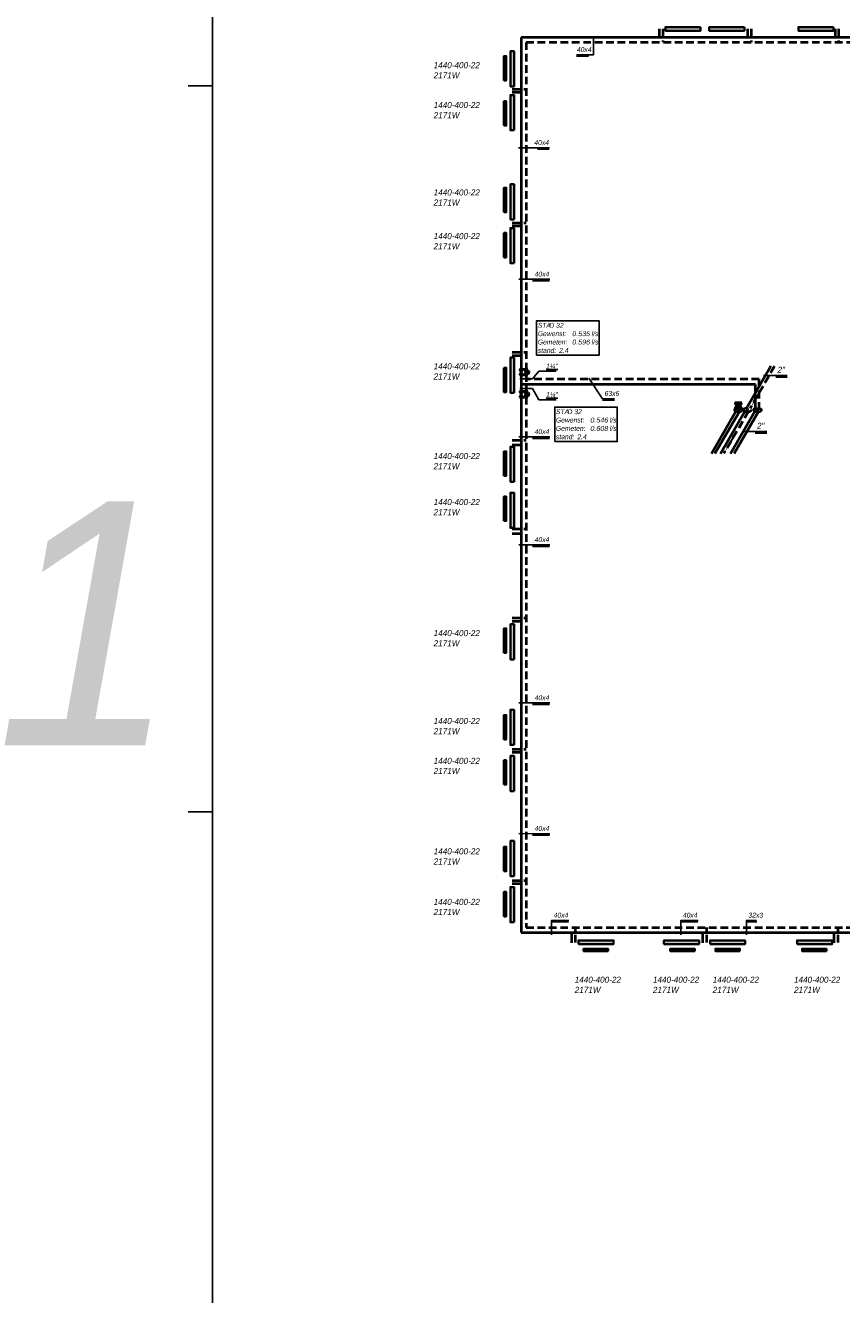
# Model space of a CAD drawing. Header units: millimetres. Extents: x -13501 to 278776, y 0 to 252300.
# Tile 40 of 131: x -6676 to 26788, y 94068 to 146070. Entities that reach past the tile are written whole.
import ezdxf
from ezdxf.enums import TextEntityAlignment as Align

# ---------------------------------------------------------------- set-up
doc = ezdxf.new("R2010")
doc.units = ezdxf.units.MM
doc.header["$LTSCALE"] = 100
doc.linetypes.add('B0703', pattern=[4.6875, 3.125, -1.5625])
doc.layers.get('0').update_dxf_attribs({"linetype": 'CONTINUOUS'})
for name, color, linetype in [('SCHERMER_KADER', 7, 'CONTINUOUS'), ('SCHERMER_ONDERHOEK', 7, 'CONTINUOUS'), ('WT-tekst', 7, 'CONTINUOUS')]:
    doc.layers.add(name, color=color, linetype=linetype)
for name, color, linetype, lineweight in [('WL56cv-groep C0+1-A', 6, 'CONTINUOUS', 40), ('WL56cv-groep C0+1-R', 6, 'B0703', 40), ('WL56cv-groep C2+3-A', 140, 'CONTINUOUS', 40), ('WL56cv-groep C2+3-R', 140, 'B0703', 40)]:
    doc.layers.add(name, color=color, linetype=linetype, lineweight=lineweight)
doc.layers.add('WL56cv-symbool', color=7, linetype='CONTINUOUS', lineweight=35, true_color=0x00a529)
doc.layers.add('WL57vent-symbool', color=7, linetype='CONTINUOUS', lineweight=35, true_color=0x00a529)
doc.styles.add('B-01', font='GOTHICI.TTF')
doc.styles.add('cg omega', font='GOTHICI.TTF', dxfattribs={"width": 1.32})
doc.styles.add('CG OMEGA BOLD', font='GOTHICBI.TTF', dxfattribs={"width": 1.32})
doc.dimstyles.new('schermer1-100', dxfattribs={"dimscale": 100, "dimtxt": 2, "dimasz": 2, "dimexe": 1, "dimexo": 1, "dimgap": 1, "dimtad": 1, "dimdec": 0, "dimzin": 0, "dimdsep": 46, "dimtxsty": 'B-01', "dimblk1": 'OBLIQUE', "dimblk2": 'OBLIQUE', "dimsah": 1, "dimcen": -3, "dimdle": 1, "dimclrd": 256, "dimclre": 256, "dimclrt": 256, "dimadec": 0, "dimazin": 0, "dimtfac": 0.75, "dimtdec": 0, "dimtmove": 0, "dimatfit": 1, "dimldrblk": 'NONE', "dimfxl": 1, "dimtvp": 1.5, "dimtolj": 1, "dimtzin": 0, "dimlwd": -1, "dimlwe": -1, "dimarcsym": 0})

# ---------------------------------------------------------------- blocks, each defined once
blk = doc.blocks.new('1350x840')
at = {"layer": 'SCHERMER_KADER', "color": 8, "linetype": 'Continuous'}
blk.add_line((-1316, 821), (-1316, 0), dxfattribs=at)
at = {"layer": 'SCHERMER_KADER', "color": 9}
for p, q in [((-1316, 585), (-1326, 585)), ((-1316, 287.5), (-1326, 287.5))]:
    blk.add_line(p, q, dxfattribs=at)
at = {"layer": 'SCHERMER_ONDERHOEK', "style": 'B-01'}
for tag, p in [('WIJZA', (-161.01, 168.4)), ('WIJZG', (-75.51, 168.4)), ('OMSCHRIJVINGA', (-161.01, 162)), ('OMSCHRIJVINGG', (-75.51, 162)), ('WIJZB', (-161.01, 155.6)), ('WIJZH', (-75.51, 155.6)), ('OMSCHRIJVINGB', (-161.01, 149.2)), ('OMSCHRIJVINGH', (-75.51, 149.2)), ('WIJZC', (-161.01, 142.8)), ('WIJZI', (-75.51, 142.8)), ('OMSCHRIJVINGC', (-161.01, 136.4)), ('OMSCHRIJVINGI', (-75.51, 136.4)), ('WIJZD', (-161.01, 130)), ('WIJZJ', (-75.51, 130)), ('OMSCHRIJVINGD', (-161.01, 123.6)), ('OMSCHRIJVINGJ', (-75.51, 123.6)), ('WIJZE', (-161.01, 117.2)), ('WIJZK', (-75.51, 117.2)), ('OMSCHRIJVINGE', (-161.01, 110.8)), ('OMSCHRIJVINGK', (-75.51, 110.8)), ('WIJZF', (-161.01, 104.4)), ('WIJZL', (-75.51, 104.4)), ('OMSCHRIJVINGF', (-161.01, 98)), ('OMSCHRIJVINGL', (-75.51, 98))]:
    blk.add_attdef(tag, text='', height=1.8, dxfattribs=at).set_placement(p, align=Align.MIDDLE_LEFT)
at = {"layer": 'SCHERMER_ONDERHOEK', "style": 'cg omega', "oblique": 15, "width": 1.32}
blk.add_attdef('STATUS', (-179.5, 76.8), '', height=3.5, dxfattribs=at)
at = {"layer": 'SCHERMER_ONDERHOEK', "width": 1.32}
for tag, height, style, p in [('BENAMING', 2.34, 'CG OMEGA BOLD', (-161.26, 58)), ('BENAMING2', 2.34, 'CG OMEGA BOLD', (-161.26, 51.6)), ('BETREFT', 2.34, 'CG OMEGA BOLD', (-161.26, 45.2)), ('SCHAAL', 1.8, 'cg omega', (-161.26, 38.8)), ('TEKENAAR', 1.8, 'cg omega', (-161.26, 32.4)), ('DATUM', 1.8, 'cg omega', (-161.26, 26)), ('NR', 1.8, 'cg omega', (-125.23, 19.6)), ('A?', 1.8, 'cg omega', (-72.69, 19.6)), ('DD', 1.8, 'cg omega', (-125.23, 13.2)), ('TEKNR.', 2.34, 'CG OMEGA BOLD', (-72.69, 13.2))]:
    blk.add_attdef(tag, text='', height=height, dxfattribs=dict(at, style=style)).set_placement(p, align=Align.MIDDLE_LEFT)
blk = doc.blocks.new('puk1440')
at = {"layer": 'WL56cv-symbool'}
blk.add_hatch(color=256, dxfattribs=at).paths.add_polyline_path([(720, 0), (720, 150), (-720, 150), (-720, 0)])
blk.add_lwpolyline([(-720, 0), (720, 0), (720, 150), (-720, 150)], close=True, dxfattribs=at)
blk = doc.blocks.new('C1')
blk.add_line((-0.34, -0.67), (-10.3, -17.92))
blk.add_lwpolyline([(-0.3, -0.6, 0, 1, 0), (-4.3, -7.53, 1, 1, 0)], format="xyseb")
blk.add_circle((0, 0), 0.75)
blk = doc.blocks.new('C4')
blk.add_line((-0.38, -0.65), (-10.39, -17.89))
blk.add_lwpolyline([(-10.39, -17.89, 0, 1, 0), (-6.39, -10.96, 1, 1, 0)], format="xyseb")
blk.add_circle((0, 0), 0.75)
blk = doc.blocks.new('C3')
for p, q in [((1038, 1797), (38, 65)), ((-34, -67), (-1030, -1792))]:
    blk.add_line(p, q)
for points in [[(1038, 1797, 0, 100, 0), (638, 1104, 100, 100, 0)], [(-30, -60, 0, 100, 0), (-430, -753, 100, 100, 0)]]:
    blk.add_lwpolyline(points, format="xyseb")
blk.add_circle((0, 0), 75)
blk = doc.blocks.new('C6')
for p, q in [((1037, 1790), (36, 66)), ((-38, -65), (-1039, -1789))]:
    blk.add_line(p, q)
for points in [[(37, 56, 0, 100, 0), (437, 749, 100, 100, 0)], [(-1039, -1789, 0, 100, 0), (-639, -1096, 100, 100, 0)]]:
    blk.add_lwpolyline(points, format="xyseb")
blk.add_circle((0, 0), 75)
blk = doc.blocks.new('D1')
for p, q in [((2.5, 1.5), (-2.5, -1.5)), ((-2.5, 1.5), (2.5, -1.5)), ((-2.5, -1.5), (-2.5, 1.5)), ((2.5, -1.5), (2.5, 1.5))]:
    blk.add_line(p, q)
blk = doc.blocks.new('D2')
for p, q in [((2.5, 1.5), (-2.5, -1.5)), ((-2.5, 1.5), (2.5, -1.5)), ((-2.5, -1.5), (-2.5, 1.5)), ((0, 0), (0, 2)), ((2.5, -1.5), (2.5, 1.5)), ((-3, -2.5), (-2, -2.5)), ((-2.5, -1.5), (-2.5, -3)), ((2, -2.5), (3, -2.5)), ((2.5, -1.5), (2.5, -3))]:
    blk.add_line(p, q)
blk.add_arc((0, 3), 1.01, 180, 0)
blk = doc.blocks.new('_OBLIQUE')
at = {"color": 0, "linetype": 'ByBlock'}
blk.add_line((-0.5, -0.5), (0.5, 0.5), dxfattribs=at)
blk = doc.blocks.new('f3')
blk.add_lwpolyline([(0, 0), (25.64, 0), (25.64, 14.16), (0, 14.16)], close=True)
at = {"style": 'B-01'}
for s, p in [('STA', (0.5, 11.28)), ('Gewenst:', (0.5, 7.85)), ('Gemeten:', (0.5, 4.42)), ('l/s', (22.56, 7.84)), ('l/s', (22.56, 4.42)), ('stand:', (0.5, 0.99))]:
    blk.add_text(s, height=2, dxfattribs=at).set_placement(p)
for tag, p in [('TYPE', (5.26, 11.27)), ('STAND', (9.28, 0.99))]:
    blk.add_attdef(tag, p, '', height=2, dxfattribs=at)
for tag, width, p, p2 in [('GEW', 1.108251, (14.63, 7.84), (21.93, 7.84)), ('GEM', 1.127784, (14.63, 4.42), (21.93, 4.42))]:
    blk.add_attdef(tag, text='', height=2, dxfattribs=dict(at, width=width)).set_placement(p, p2, align=Align.FIT)

msp = doc.modelspace()

# ---------------------------------------------------------------- hatches: boundary and pattern name
at = {"layer": 'WL57vent-symbool'}
h = msp.add_hatch(dxfattribs=at)
h.set_pattern_fill('PLAST', color=256, scale=1000, style=0)
h.set_pattern_definition([(180, (74801.2, 86410.1), (0, 250), []), (180, (74801.2, 86441.35), (0, 250), []), (180, (74801.2, 86472.6), (0, 250), [])])
h.paths.add_polyline_path([(12941, 143815), (13041, 143815), (13041, 144815), (12941, 144815)])
h = msp.add_hatch(dxfattribs=at)
h.set_pattern_fill('PLAST', color=256, scale=1000, style=0)
h.set_pattern_definition([(180, (74801.2, 84560.1), (0, 250), []), (180, (74801.2, 84591.35), (0, 250), []), (180, (74801.2, 84622.6), (0, 250), [])])
h.paths.add_polyline_path([(12941, 141965), (13041, 141965), (13041, 142965), (12941, 142965)])
h = msp.add_hatch(dxfattribs=at)
h.set_pattern_fill('PLAST', color=256, scale=1000, style=0)
h.set_pattern_definition([(180, (74801.2, 81010.1), (0, 250), []), (180, (74801.2, 81041.35), (0, 250), []), (180, (74801.2, 81072.6), (0, 250), [])])
h.paths.add_polyline_path([(12941, 138415), (13041, 138415), (13041, 139415), (12941, 139415)])
h = msp.add_hatch(dxfattribs=at)
h.set_pattern_fill('PLAST', color=256, scale=1000, style=0)
h.set_pattern_definition([(180, (74801.2, 79160.1), (0, 250), []), (180, (74801.2, 79191.35), (0, 250), []), (180, (74801.2, 79222.6), (0, 250), [])])
h.paths.add_polyline_path([(12941, 136565), (13041, 136565), (13041, 137565), (12941, 137565)])
h = msp.add_hatch(dxfattribs=at)
h.set_pattern_fill('PLAST', color=256, scale=1000, angle=180, style=0)
h.set_pattern_definition([(180, (74801.2, 189448.35), (-3e-14, -250), []), (180, (74801.2, 189417.1), (-3e-14, -250), []), (180, (74801.2, 189385.85), (-3e-14, -250), [])])
h.paths.add_polyline_path([(12941, 132043), (13041, 132043), (13041, 131043), (12941, 131043)])
h = msp.add_hatch(dxfattribs=at)
h.set_pattern_fill('PLAST', color=256, scale=1000, style=0)
h.set_pattern_definition([(180, (74801.2, 70210.1), (0, 250), []), (180, (74801.2, 70241.34), (0, 250), []), (180, (74801.2, 70272.6), (0, 250), [])])
h.paths.add_polyline_path([(12941, 127615), (13041, 127615), (13041, 128615), (12941, 128615)])
h = msp.add_hatch(dxfattribs=at)
h.set_pattern_fill('PLAST', color=256, scale=1000, style=0)
h.set_pattern_definition([(180, (74801.2, 68360.1), (0, 250), []), (180, (74801.2, 68391.34), (0, 250), []), (180, (74801.2, 68422.6), (0, 250), [])])
h.paths.add_polyline_path([(12941, 125765), (13041, 125765), (13041, 126765), (12941, 126765)])
h = msp.add_hatch(dxfattribs=at)
h.set_pattern_fill('PLAST', color=256, scale=1000, style=0)
h.set_pattern_definition([(180, (74801.2, 62960.1), (0, 250), []), (180, (74801.2, 62991.35), (0, 250), []), (180, (74801.2, 63022.6), (0, 250), [])])
h.paths.add_polyline_path([(12941, 120365), (13041, 120365), (13041, 121365), (12941, 121365)])
h = msp.add_hatch(dxfattribs=at)
h.set_pattern_fill('PLAST', color=256, scale=1000, style=0)
h.set_pattern_definition([(180, (74801.2, 59410.1), (0, 250), []), (180, (74801.2, 59441.35), (0, 250), []), (180, (74801.2, 59472.6), (0, 250), [])])
h.paths.add_polyline_path([(12941, 116815), (13041, 116815), (13041, 117815), (12941, 117815)])
h = msp.add_hatch(dxfattribs=at)
h.set_pattern_fill('PLAST', color=256, scale=1000, style=0)
h.set_pattern_definition([(180, (74801.2, 57560.1), (0, 250), []), (180, (74801.2, 57591.35), (0, 250), []), (180, (74801.2, 57622.6), (0, 250), [])])
h.paths.add_polyline_path([(12941, 114965), (13041, 114965), (13041, 115965), (12941, 115965)])
h = msp.add_hatch(dxfattribs=at)
h.set_pattern_fill('PLAST', color=256, scale=1000, style=0)
h.set_pattern_definition([(180, (74801.2, 54010.1), (0, 250), []), (180, (74801.2, 54041.34), (0, 250), []), (180, (74801.2, 54072.6), (0, 250), [])])
h.paths.add_polyline_path([(12941, 111415), (13041, 111415), (13041, 112415), (12941, 112415)])
h = msp.add_hatch(dxfattribs=at)
h.set_pattern_fill('PLAST', color=256, scale=1000, style=0)
h.set_pattern_definition([(180, (74801.2, 52160.1), (0, 250), []), (180, (74801.2, 52191.34), (0, 250), []), (180, (74801.2, 52222.6), (0, 250), [])])
h.paths.add_polyline_path([(12941, 109565), (13041, 109565), (13041, 110565), (12941, 110565)])
h = msp.add_hatch(dxfattribs=at)
h.set_pattern_fill('PLAST', color=256, scale=1000, style=0)
h.set_pattern_definition([(270, (74616.2, 169999.72), (-250, 6e-14), []), (270, (74584.95, 169999.72), (-250, 6e-14), []), (270, (74553.7, 169999.72), (-250, 6e-14), [])])
h.paths.add_polyline_path([(17211, 108140), (17211, 108240), (16211, 108240), (16211, 108140)])
h = msp.add_hatch(dxfattribs=at)
h.set_pattern_fill('PLAST', color=256, scale=1000, style=0)
h.set_pattern_definition([(270, (78169.8, 169999.72), (-250, 6e-14), []), (270, (78138.56, 169999.72), (-250, 6e-14), []), (270, (78107.3, 169999.72), (-250, 6e-14), [])])
h.paths.add_polyline_path([(20765, 108140), (20765, 108240), (19765, 108240), (19765, 108140)])
h = msp.add_hatch(dxfattribs=at)
h.set_pattern_fill('PLAST', color=256, scale=1000, style=0)
h.set_pattern_definition([(270, (80019.8, 169999.72), (-250, 6e-14), []), (270, (79988.56, 169999.72), (-250, 6e-14), []), (270, (79957.3, 169999.72), (-250, 6e-14), [])])
h.paths.add_polyline_path([(22615, 108140), (22615, 108240), (21615, 108240), (21615, 108140)])
h = msp.add_hatch(dxfattribs=at)
h.set_pattern_fill('PLAST', color=256, scale=1000, style=0)
h.set_pattern_definition([(270, (83569.8, 169999.72), (-250, 6e-14), []), (270, (83538.56, 169999.72), (-250, 6e-14), []), (270, (83507.3, 169999.72), (-250, 6e-14), [])])
h.paths.add_polyline_path([(26165, 108140), (26165, 108240), (25165, 108240), (25165, 108140)])

# ---------------------------------------------------------------- linework, layer by layer
at = {"layer": 'WL56cv-groep C0+1-R'}
msp.add_line((13286, 116416), (13853, 116416), dxfattribs=at)
at = {"layer": 'WL56cv-groep C2+3-A'}
for p, q in [((19307, 145924), (19307, 145577)), ((22934, 145924), (22934, 145577)), ((26516, 145924), (26516, 145577)), ((34056, 145575), (13650, 145575)), ((13650, 145575), (13650, 108909)), ((13286, 143330), (13652, 143330)), ((13286, 137859), (13652, 137859)), ((13286, 132548), (13652, 132548)), ((23261, 131355), (13650, 131355)), ((23261, 130312), (23261, 131355)), ((13286, 128888), (13652, 128888)), ((13286, 125256), (13652, 125256)), ((13286, 121667), (13652, 121667)), ((13286, 116289), (13652, 116289)), ((13286, 110909), (13652, 110909)), ((13650, 108909), (44805, 108909)), ((15723, 108487), (15723, 108905)), ((21099, 108487), (21099, 108905)), ((26488, 108487), (26488, 108905))]:
    msp.add_line(p, q, dxfattribs=at)
at = {"layer": 'WL56cv-groep C2+3-R'}
for p, q in [((19453, 145924), (19453, 145376)), ((23081, 145924), (23081, 145376)), ((26662, 145924), (26662, 145376)), ((13850, 145375), (13850, 109109)), ((33856, 145375), (13850, 145375)), ((13286, 143458), (13853, 143458)), ((13286, 137987), (13853, 137987)), ((13286, 132676), (13853, 132676)), ((23408, 131570), (13850, 131570)), ((23408, 130321), (23408, 131570)), ((13286, 129079), (13853, 129079)), ((13286, 125447), (13853, 125447)), ((13286, 121795), (13853, 121795)), ((13286, 111037), (13853, 111037)), ((13850, 109109), (44605, 109109)), ((15882, 108497), (15882, 109105)), ((21258, 108497), (21258, 109105)), ((26647, 108497), (26647, 109105))]:
    msp.add_line(p, q, dxfattribs=at)
at = {"layer": 'WL57vent-symbool'}
for points in [[(12941, 143815), (13041, 143815), (13041, 144815), (12941, 144815)], [(12941, 141965), (13041, 141965), (13041, 142965), (12941, 142965)], [(12941, 138415), (13041, 138415), (13041, 139415), (12941, 139415)], [(12941, 136565), (13041, 136565), (13041, 137565), (12941, 137565)], [(12941, 132043), (13041, 132043), (13041, 131043), (12941, 131043)], [(12941, 127615), (13041, 127615), (13041, 128615), (12941, 128615)], [(12941, 125765), (13041, 125765), (13041, 126765), (12941, 126765)], [(12941, 120365), (13041, 120365), (13041, 121365), (12941, 121365)], [(12941, 116815), (13041, 116815), (13041, 117815), (12941, 117815)], [(12941, 114965), (13041, 114965), (13041, 115965), (12941, 115965)], [(12941, 111415), (13041, 111415), (13041, 112415), (12941, 112415)], [(12941, 109565), (13041, 109565), (13041, 110565), (12941, 110565)], [(17211, 108140), (17211, 108240), (16211, 108240), (16211, 108140)], [(20765, 108140), (20765, 108240), (19765, 108240), (19765, 108140)], [(22615, 108140), (22615, 108240), (21615, 108240), (21615, 108140)], [(26165, 108140), (26165, 108240), (25165, 108240), (25165, 108140)]]:
    msp.add_lwpolyline(points, close=True, dxfattribs=at)
at = {"layer": 'WT-tekst'}
for p, q in [((15923, 144804), (16410, 144804)), ((14800, 140995), (14314, 140995)), ((14814, 135605), (14116, 135605)), ((24561, 131729), (23583, 131727)), ((24085, 131656), (24561, 131656)), ((17477, 130714), (16982, 130714)), ((14814, 129148), (14116, 129148)), ((23721, 129438), (22744, 129436)), ((23245, 129364), (23721, 129364)), ((14814, 124725), (14116, 124725)), ((14814, 118247), (14116, 118247)), ((14814, 112890), (14116, 112890)), ((15593, 109340), (14895, 109340)), ((20890, 109340), (20192, 109340)), ((23308, 109340), (22880, 109340))]:
    msp.add_line(p, q, dxfattribs=at)
for points in [[(15914, 144867), (16617, 144867), (16619, 145592)], [(14810, 141058), (14106, 141058), (13546, 141060)], [(14824, 135667), (14120, 135667), (13560, 135670)], [(17477, 130776), (16986, 130776), (16426, 131619)], [(14824, 129211), (14120, 129211), (13560, 129213)], [(14824, 124788), (14120, 124788), (13560, 124790)], [(14824, 118310), (14120, 118310), (13560, 118312)], [(14824, 112953), (14120, 112953), (13560, 112955)], [(15603, 109402), (14900, 109402), (14900, 108814)], [(20900, 109402), (20196, 109402), (20197, 108814)], [(23293, 109402), (22884, 109402), (22885, 108814)]]:
    msp.add_lwpolyline(points, dxfattribs=at)

# ---------------------------------------------------------------- block references
at = {"xscale": 100, "yscale": 100, "zscale": 100}
msp.add_blockref('1350x840', (132600, 85100), dxfattribs=at)
at = {"layer": 'WL56cv-groep C0+1-A', "xscale": 100, "yscale": 100, "zscale": 100}
msp.add_blockref('C1', (22483, 130314), dxfattribs=at)
at = {"layer": 'WL56cv-groep C0+1-R', "xscale": 100, "yscale": 100, "zscale": 100}
msp.add_blockref('C4', (22633, 130314), dxfattribs=at)
at = {"layer": 'WL56cv-groep C2+3-A'}
msp.add_blockref('C3', (22848, 130314), dxfattribs=at)
at = {"layer": 'WL56cv-groep C2+3-A', "xscale": 100, "yscale": 100, "zscale": 100}
msp.add_blockref('C1', (23265, 130314), dxfattribs=at)
at = {"layer": 'WL56cv-groep C2+3-R'}
msp.add_blockref('C6', (22998, 130314), dxfattribs=at)
at = {"layer": 'WL56cv-groep C2+3-R', "xscale": 100, "yscale": 100, "zscale": 100}
msp.add_blockref('C4', (23415, 130314), dxfattribs=at)
at = {"layer": 'WL56cv-symbool'}
for p, rotation in [((20284, 145998), 180), ((22082, 145998), 180), ((25739, 145998), 180), ((13360, 144291), 90), ((13360, 142494), 90), ((13360, 138840), 90), ((13360, 137043), 90), ((13360, 131742), 90), ((13360, 128089), 90), ((13360, 126202), 90), ((13360, 120812), 90), ((13360, 117308), 90), ((13360, 115421), 90), ((13360, 111934), 90), ((13360, 110047), 90)]:
    msp.add_blockref('puk1440', p, dxfattribs=dict(at, rotation=rotation))
at = {"layer": 'WL56cv-symbool', "xscale": 50, "yscale": 50, "zscale": 50, "rotation": 270}
for name, p in [('D1', (13650, 131860)), ('D2', (13850, 131860)), ('D1', (13650, 130953)), ('D2', (13850, 130953)), ('D1', (22479, 130489)), ('D1', (22626, 130489))]:
    msp.add_blockref(name, p, dxfattribs=at)
at = {"layer": 'WL56cv-symbool'}
for p in [(16718, 108433), (20225, 108433), (22113, 108433), (25680, 108433)]:
    msp.add_blockref('puk1440', p, dxfattribs=at)
at = {"layer": 'WT-tekst'}
ref = msp.add_blockref('f3', (14282, 132554), dxfattribs=dict(at, xscale=100, yscale=100, zscale=100))
ref.add_attrib('GEW', '0.535', dxfattribs={"layer": '0', "height": 200, "style": 'B-01', "width": 1.052481}).set_placement((15744, 133338), (16475, 133338), align=Align.FIT)
ref.add_attrib('GEM', '0.596', dxfattribs={"layer": '0', "height": 200, "style": 'B-01', "width": 1.052481}).set_placement((15744, 132996), (16475, 132996), align=Align.FIT)
ref.add_attrib('STAND', '2.4', (15209, 132653), dxfattribs={"layer": '0', "height": 200, "style": 'B-01'})
ref.add_attrib('TYPE', 'D 32', (14808, 133680), dxfattribs={"layer": '0', "height": 200, "style": 'B-01'})
ref = msp.add_blockref('f3', (15026, 129015), dxfattribs=dict(at, xscale=100, yscale=100, zscale=100))
ref.add_attrib('GEW', '0.546', dxfattribs={"layer": '0', "height": 200, "style": 'B-01', "width": 1.052481}).set_placement((16488, 129800), (17219, 129800), align=Align.FIT)
ref.add_attrib('GEM', '0.608', dxfattribs={"layer": '0', "height": 200, "style": 'B-01', "width": 1.052481}).set_placement((16488, 129457), (17219, 129457), align=Align.FIT)
ref.add_attrib('STAND', '2.4', (15953, 129114), dxfattribs={"layer": '0', "height": 200, "style": 'B-01'})
ref.add_attrib('TYPE', 'D 32', (15552, 130142), dxfattribs={"layer": '0', "height": 200, "style": 'B-01'})

# ---------------------------------------------------------------- texts
at = {"layer": 'WT-tekst', "style": 'B-01'}
for s, height, p in [('1440-400-22', 250, (10061, 144315)), ('2171W', 250, (10061, 143900)), ('2171W', 250, (10061, 142267)), ('1440-400-22', 250, (10061, 142682)), ('2171W', 250, (10061, 138687)), ('1440-400-22', 250, (10061, 139102)), ('1440-400-22', 250, (10061, 137312)), ('2171W', 250, (10061, 136897)), ('1440-400-22', 250, (10061, 131976)), ('2"', 250, (24159, 131833)), ('2171W', 250, (10061, 131561)), ('2"', 250, (23319, 129542)), ('1440-400-22', 250, (10061, 128301)), ('2171W', 250, (10061, 127886)), ('1', 10000, (-7877, 116571)), ('1440-400-22', 250, (10061, 126417)), ('2171W', 250, (10061, 126002)), ('1440-400-22', 250, (10061, 121047)), ('2171W', 250, (10061, 120631)), ('1440-400-22', 250, (10061, 117445)), ('2171W', 250, (10061, 117030)), ('1440-400-22', 250, (10061, 115811)), ('2171W', 250, (10061, 115396)), ('1440-400-22', 250, (10061, 112105)), ('2171W', 250, (10061, 111690)), ('1440-400-22', 250, (10061, 110033)), ('2171W', 250, (10061, 109618)), ('2171W', 250, (15845, 106430)), ('1440-400-22', 250, (15845, 106845)), ('2171W', 250, (19051, 106430)), ('1440-400-22', 250, (19051, 106845)), ('2171W', 250, (21503, 106430)), ('1440-400-22', 250, (21503, 106845)), ('2171W', 250, (24835, 106430)), ('1440-400-22', 250, (24835, 106845))]:
    msp.add_text(s, height=height, dxfattribs=at).set_placement(p)
at = {"layer": 'WT-tekst', "char_height": 200, "style": 'B-01'}
for s, insert, attachment_point in [('40x4', (16534, 144977), 9), ('40x4', (14190, 141168), 7), ('40x4', (14203, 135778), 7), ('{\\L1¼"}', (14671, 132005), 7), ('{\\L1¼"}', (14671, 130835), 7), ('63x6', (17070, 130887), 7), ('40x4', (14203, 129321), 7), ('40x4', (14203, 124899), 7), ('40x4', (14203, 118420), 7), ('40x4', (14203, 113063), 7), ('40x4', (14983, 109513), 7), ('40x4', (20280, 109513), 7), ('32x3', (22968, 109513), 7)]:
    msp.add_mtext(s, dxfattribs=dict(at, insert=insert, attachment_point=attachment_point))

# ---------------------------------------------------------------- leaders
at = {"layer": 'WT-tekst', "has_arrowhead": 0, "annotation_type": 0, "has_hookline": 1, "hookline_direction": 0, "text_width": 418}
for points in [[(13599, 131595), (14120, 131595), (14371, 131905), (14571, 131905)], [(13599, 131187), (14120, 131187), (14371, 130735), (14571, 130735)]]:
    msp.add_leader(points, dimstyle='schermer1-100', dxfattribs=at)

doc.saveas('drawing.dxf')
